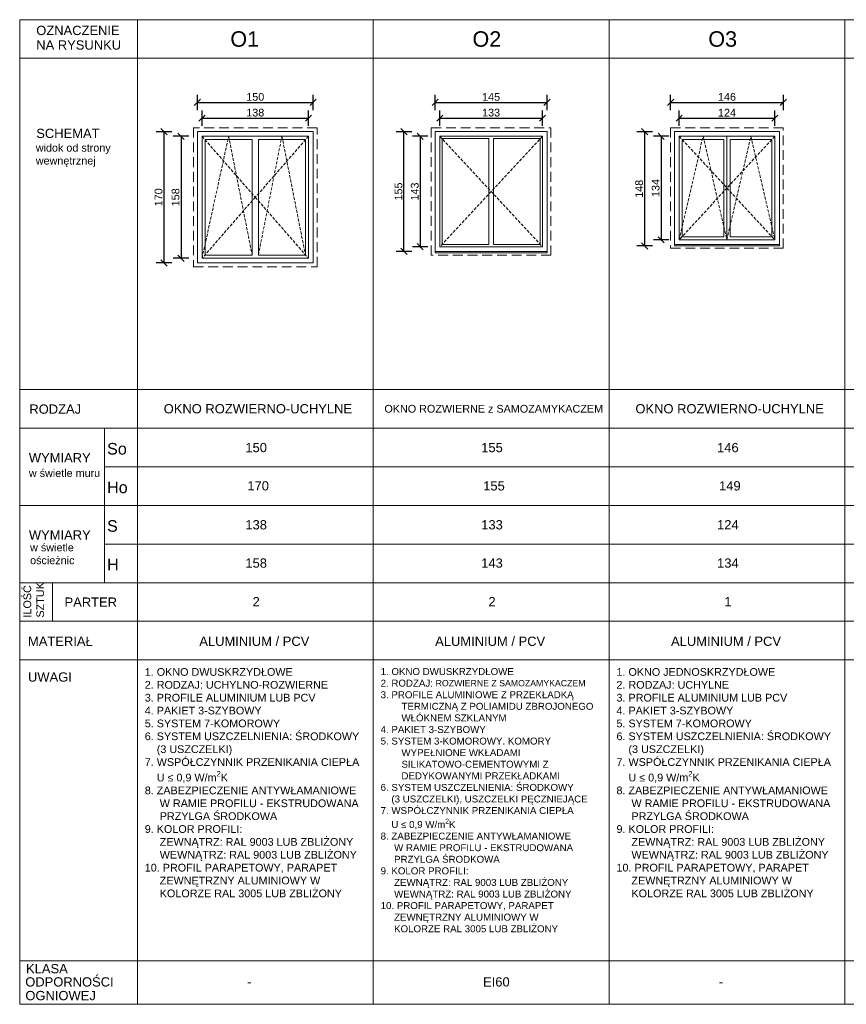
# Model space of a CAD drawing. Header units: millimetres. Extents: x -2720 to 125583, y -8970 to 34912.
# Tile 74 of 105: x 18266 to 19337, y 31595 to 32870. Entities that reach past the tile are written whole.
import ezdxf
from ezdxf.enums import TextEntityAlignment as Align

# ---------------------------------------------------------------- set-up
doc = ezdxf.new("R2010")
doc.units = ezdxf.units.MM
for name, pattern in [('ACAD_ISO02W100', [15, 12, -3]), ('ACAD_ISO03W100', [30, 12, -18]), ('DASHED', [19.05, 12.7, -6.35]), ('HIDDEN', [1.905, 1.27, -0.635])]:
    doc.linetypes.add(name, pattern=pattern)
for name, color, linetype, lineweight in [('A - Opisy', 44, 'Continuous', 9), ('A_WIDOK', 141, 'Continuous', 13), ('tabelka', 133, 'Continuous', 5)]:
    doc.layers.add(name, color=color, linetype=linetype, lineweight=lineweight)
doc.layers.add('A_PPOŻ', color=1, linetype='ACAD_ISO02W100', lineweight=30, true_color=0xff0000)
doc.layers.add('A_WIDOK 2PLAN', color=7, linetype='Continuous', lineweight=9, true_color=0x666666)
doc.styles.add('ARIACE', font='arial.ttf')
doc.styles.get("Standard").update_dxf_attribs({"font": 'arial.ttf'})
doc.dimstyles.new('1 do 100', dxfattribs={"dimtxt": 10, "dimasz": 8, "dimexe": 10, "dimexo": 10, "dimgap": 2, "dimtad": 1, "dimdec": 0, "dimtxsty": 'Standard', "dimblk": 'OBLIQUE', "dimcen": 2.5, "dimadec": 0, "dimazin": 0, "dimtfac": 1, "dimtdec": 0, "dimtmove": 0, "dimatfit": 3, "dimldrblk": 'OBLIQUE', "dimfxl": 10, "dimfxlon": 1, "dimarcsym": 0})

# ---------------------------------------------------------------- blocks, each defined once
blk = doc.blocks.new('_Oblique')
at = {"color": 0, "linetype": 'ByBlock', "lineweight": -2}
blk.add_line((-0.5, -0.5), (0.5, 0.5), dxfattribs=at)
blk = doc.blocks.new('*D559')
at = {"layer": 'A_WIDOK', "color": 0, "linetype": 'ByBlock', "lineweight": -2, "transparency": 16777216}
for p, q in [((18502.4, 32732.5), (18502.4, 32752.5)), ((18640.4, 32732.5), (18640.4, 32752.5)), ((18502.4, 32742.5), (18640.4, 32742.5))]:
    blk.add_line(p, q, dxfattribs=at)
at = {"layer": 'Defpoints', "color": 0, "linetype": 'ByBlock', "transparency": 16777216}
for p in [(18640.4, 32742.5), (18502.4, 32719), (18640.4, 32719)]:
    blk.add_point(p, dxfattribs=at)
at = {"layer": 'A_WIDOK', "color": 0, "linetype": 'ByBlock', "lineweight": -2, "transparency": 16777216, "xscale": 8, "yscale": 8, "zscale": 8, "rotation": 180}
blk.add_blockref('_Oblique', (18502.4, 32742.5), dxfattribs=at)
at = {"layer": 'A_WIDOK', "color": 0, "linetype": 'ByBlock', "lineweight": -2, "transparency": 16777216, "xscale": 8, "yscale": 8, "zscale": 8}
blk.add_blockref('_Oblique', (18640.4, 32742.5), dxfattribs=at)
at = {"layer": 'A_WIDOK', "color": 0, "linetype": 'ByBlock', "transparency": 16777216, "insert": (18571.4, 32749.6), "char_height": 10, "attachment_point": 5}
blk.add_mtext('138', dxfattribs=at)
blk = doc.blocks.new('*D560')
at = {"layer": 'A_WIDOK', "color": 0, "linetype": 'ByBlock', "lineweight": -2, "transparency": 16777216}
for p, q in [((18485.2, 32719), (18465.2, 32719)), ((18475.2, 32719), (18475.2, 32561)), ((18485.2, 32561), (18465.2, 32561))]:
    blk.add_line(p, q, dxfattribs=at)
at = {"layer": 'Defpoints', "color": 0, "linetype": 'ByBlock', "transparency": 16777216}
for p in [(18502.4, 32719), (18475.2, 32561), (18502.4, 32561)]:
    blk.add_point(p, dxfattribs=at)
at = {"layer": 'A_WIDOK', "color": 0, "linetype": 'ByBlock', "lineweight": -2, "transparency": 16777216, "xscale": 8, "yscale": 8, "zscale": 8}
for p, rotation in [((18475.2, 32719), 90), ((18475.2, 32561), 270)]:
    blk.add_blockref('_Oblique', p, dxfattribs=dict(at, rotation=rotation))
at = {"layer": 'A_WIDOK', "color": 0, "linetype": 'ByBlock', "transparency": 16777216, "insert": (18468.1, 32640), "char_height": 10, "attachment_point": 5, "rotation": 90}
blk.add_mtext('158', dxfattribs=at)
blk = doc.blocks.new('*D561')
at = {"layer": 'A_WIDOK', "color": 0, "linetype": 'ByBlock', "lineweight": -2, "transparency": 16777216}
for p, q in [((18496.4, 32752.9), (18496.4, 32772.9)), ((18646.4, 32752.9), (18646.4, 32772.9)), ((18496.4, 32762.9), (18646.4, 32762.9))]:
    blk.add_line(p, q, dxfattribs=at)
at = {"layer": 'Defpoints', "color": 0, "linetype": 'ByBlock', "transparency": 16777216}
for p in [(18646.4, 32762.9), (18496.4, 32725), (18646.4, 32725)]:
    blk.add_point(p, dxfattribs=at)
at = {"layer": 'A_WIDOK', "color": 0, "linetype": 'ByBlock', "lineweight": -2, "transparency": 16777216, "xscale": 8, "yscale": 8, "zscale": 8, "rotation": 180}
blk.add_blockref('_Oblique', (18496.4, 32762.9), dxfattribs=at)
at = {"layer": 'A_WIDOK', "color": 0, "linetype": 'ByBlock', "lineweight": -2, "transparency": 16777216, "xscale": 8, "yscale": 8, "zscale": 8}
blk.add_blockref('_Oblique', (18646.4, 32762.9), dxfattribs=at)
at = {"layer": 'A_WIDOK', "color": 0, "linetype": 'ByBlock', "transparency": 16777216, "insert": (18571.4, 32770), "char_height": 10, "attachment_point": 5}
blk.add_mtext('150', dxfattribs=at)
blk = doc.blocks.new('*D562')
at = {"layer": 'A_WIDOK', "color": 0, "linetype": 'ByBlock', "lineweight": -2, "transparency": 16777216}
for p, q in [((18463.2, 32725), (18443.2, 32725)), ((18453.2, 32555), (18453.2, 32725)), ((18463.2, 32555), (18443.2, 32555))]:
    blk.add_line(p, q, dxfattribs=at)
at = {"layer": 'Defpoints', "color": 0, "linetype": 'ByBlock', "transparency": 16777216}
for p in [(18453.2, 32725), (18496.4, 32725), (18496.4, 32555)]:
    blk.add_point(p, dxfattribs=at)
at = {"layer": 'A_WIDOK', "color": 0, "linetype": 'ByBlock', "lineweight": -2, "transparency": 16777216, "xscale": 8, "yscale": 8, "zscale": 8}
for p, rotation in [((18453.2, 32725), 90), ((18453.2, 32555), 270)]:
    blk.add_blockref('_Oblique', p, dxfattribs=dict(at, rotation=rotation))
at = {"layer": 'A_WIDOK', "color": 0, "linetype": 'ByBlock', "transparency": 16777216, "insert": (18446.1, 32640), "char_height": 10, "attachment_point": 5, "rotation": 90}
blk.add_mtext('170', dxfattribs=at)
blk = doc.blocks.new('*D563')
at = {"layer": 'A_WIDOK', "color": 0, "linetype": 'ByBlock', "lineweight": -2, "transparency": 16777216}
for p, q in [((18810.4, 32732.5), (18810.4, 32752.5)), ((18943.4, 32732.5), (18943.4, 32752.5)), ((18810.4, 32742.5), (18943.4, 32742.5))]:
    blk.add_line(p, q, dxfattribs=at)
at = {"layer": 'Defpoints', "color": 0, "linetype": 'ByBlock', "transparency": 16777216}
for p in [(18943.4, 32742.5), (18810.4, 32719), (18943.4, 32719)]:
    blk.add_point(p, dxfattribs=at)
at = {"layer": 'A_WIDOK', "color": 0, "linetype": 'ByBlock', "lineweight": -2, "transparency": 16777216, "xscale": 8, "yscale": 8, "zscale": 8, "rotation": 180}
blk.add_blockref('_Oblique', (18810.4, 32742.5), dxfattribs=at)
at = {"layer": 'A_WIDOK', "color": 0, "linetype": 'ByBlock', "lineweight": -2, "transparency": 16777216, "xscale": 8, "yscale": 8, "zscale": 8}
blk.add_blockref('_Oblique', (18943.4, 32742.5), dxfattribs=at)
at = {"layer": 'A_WIDOK', "color": 0, "linetype": 'ByBlock', "transparency": 16777216, "insert": (18876.9, 32749.6), "char_height": 10, "attachment_point": 5}
blk.add_mtext('133', dxfattribs=at)
blk = doc.blocks.new('*D564')
at = {"layer": 'A_WIDOK', "color": 0, "linetype": 'ByBlock', "lineweight": -2, "transparency": 16777216}
for p, q in [((18795.1, 32719), (18775.1, 32719)), ((18785.1, 32719), (18785.1, 32576)), ((18795.1, 32576), (18775.1, 32576))]:
    blk.add_line(p, q, dxfattribs=at)
at = {"layer": 'Defpoints', "color": 0, "linetype": 'ByBlock', "transparency": 16777216}
for p in [(18810.4, 32719), (18785.1, 32576), (18810.4, 32576)]:
    blk.add_point(p, dxfattribs=at)
at = {"layer": 'A_WIDOK', "color": 0, "linetype": 'ByBlock', "lineweight": -2, "transparency": 16777216, "xscale": 8, "yscale": 8, "zscale": 8}
for p, rotation in [((18785.1, 32719), 90), ((18785.1, 32576), 270)]:
    blk.add_blockref('_Oblique', p, dxfattribs=dict(at, rotation=rotation))
at = {"layer": 'A_WIDOK', "color": 0, "linetype": 'ByBlock', "transparency": 16777216, "insert": (18778, 32647.5), "char_height": 10, "attachment_point": 5, "rotation": 90}
blk.add_mtext('143', dxfattribs=at)
blk = doc.blocks.new('*D565')
at = {"layer": 'A_WIDOK', "color": 0, "linetype": 'ByBlock', "lineweight": -2, "transparency": 16777216}
for p, q in [((18804.4, 32752.9), (18804.4, 32772.9)), ((18949.4, 32752.9), (18949.4, 32772.9)), ((18804.4, 32762.9), (18949.4, 32762.9))]:
    blk.add_line(p, q, dxfattribs=at)
at = {"layer": 'Defpoints', "color": 0, "linetype": 'ByBlock', "transparency": 16777216}
for p in [(18949.4, 32762.9), (18804.4, 32725), (18949.4, 32725)]:
    blk.add_point(p, dxfattribs=at)
at = {"layer": 'A_WIDOK', "color": 0, "linetype": 'ByBlock', "lineweight": -2, "transparency": 16777216, "xscale": 8, "yscale": 8, "zscale": 8, "rotation": 180}
blk.add_blockref('_Oblique', (18804.4, 32762.9), dxfattribs=at)
at = {"layer": 'A_WIDOK', "color": 0, "linetype": 'ByBlock', "lineweight": -2, "transparency": 16777216, "xscale": 8, "yscale": 8, "zscale": 8}
blk.add_blockref('_Oblique', (18949.4, 32762.9), dxfattribs=at)
at = {"layer": 'A_WIDOK', "color": 0, "linetype": 'ByBlock', "transparency": 16777216, "insert": (18876.9, 32770), "char_height": 10, "attachment_point": 5}
blk.add_mtext('145', dxfattribs=at)
blk = doc.blocks.new('*D566')
at = {"layer": 'A_WIDOK', "color": 0, "linetype": 'ByBlock', "lineweight": -2, "transparency": 16777216}
for p, q in [((18774, 32725), (18754, 32725)), ((18764, 32570), (18764, 32725)), ((18774, 32570), (18754, 32570))]:
    blk.add_line(p, q, dxfattribs=at)
at = {"layer": 'Defpoints', "color": 0, "linetype": 'ByBlock', "transparency": 16777216}
for p in [(18764, 32725), (18804.4, 32725), (18804.4, 32570)]:
    blk.add_point(p, dxfattribs=at)
at = {"layer": 'A_WIDOK', "color": 0, "linetype": 'ByBlock', "lineweight": -2, "transparency": 16777216, "xscale": 8, "yscale": 8, "zscale": 8}
for p, rotation in [((18764, 32725), 90), ((18764, 32570), 270)]:
    blk.add_blockref('_Oblique', p, dxfattribs=dict(at, rotation=rotation))
at = {"layer": 'A_WIDOK', "color": 0, "linetype": 'ByBlock', "transparency": 16777216, "insert": (18756.9, 32647.5), "char_height": 10, "attachment_point": 5, "rotation": 90}
blk.add_mtext('155', dxfattribs=at)
blk = doc.blocks.new('*D567')
at = {"layer": 'A_WIDOK', "color": 0, "linetype": 'ByBlock', "lineweight": -2, "transparency": 16777216}
for p, q in [((19120.5, 32732.5), (19120.5, 32752.5)), ((19244.5, 32732.5), (19244.5, 32752.5)), ((19120.5, 32742.5), (19244.5, 32742.5))]:
    blk.add_line(p, q, dxfattribs=at)
at = {"layer": 'Defpoints', "color": 0, "linetype": 'ByBlock', "transparency": 16777216}
for p in [(19244.5, 32742.5), (19120.5, 32719), (19244.5, 32719)]:
    blk.add_point(p, dxfattribs=at)
at = {"layer": 'A_WIDOK', "color": 0, "linetype": 'ByBlock', "lineweight": -2, "transparency": 16777216, "xscale": 8, "yscale": 8, "zscale": 8, "rotation": 180}
blk.add_blockref('_Oblique', (19120.5, 32742.5), dxfattribs=at)
at = {"layer": 'A_WIDOK', "color": 0, "linetype": 'ByBlock', "lineweight": -2, "transparency": 16777216, "xscale": 8, "yscale": 8, "zscale": 8}
blk.add_blockref('_Oblique', (19244.5, 32742.5), dxfattribs=at)
at = {"layer": 'A_WIDOK', "color": 0, "linetype": 'ByBlock', "transparency": 16777216, "insert": (19182.5, 32749.6), "char_height": 10, "attachment_point": 5}
blk.add_mtext('124', dxfattribs=at)
blk = doc.blocks.new('*D568')
at = {"layer": 'A_WIDOK', "color": 0, "linetype": 'ByBlock', "lineweight": -2, "transparency": 16777216}
for p, q in [((19109.5, 32752.9), (19109.5, 32772.9)), ((19255.5, 32752.9), (19255.5, 32772.9)), ((19109.5, 32762.9), (19255.5, 32762.9))]:
    blk.add_line(p, q, dxfattribs=at)
at = {"layer": 'Defpoints', "color": 0, "linetype": 'ByBlock', "transparency": 16777216}
for p in [(19255.5, 32762.9), (19109.5, 32730), (19255.5, 32725)]:
    blk.add_point(p, dxfattribs=at)
at = {"layer": 'A_WIDOK', "color": 0, "linetype": 'ByBlock', "lineweight": -2, "transparency": 16777216, "xscale": 8, "yscale": 8, "zscale": 8, "rotation": 180}
blk.add_blockref('_Oblique', (19109.5, 32762.9), dxfattribs=at)
at = {"layer": 'A_WIDOK', "color": 0, "linetype": 'ByBlock', "lineweight": -2, "transparency": 16777216, "xscale": 8, "yscale": 8, "zscale": 8}
blk.add_blockref('_Oblique', (19255.5, 32762.9), dxfattribs=at)
at = {"layer": 'A_WIDOK', "color": 0, "linetype": 'ByBlock', "transparency": 16777216, "insert": (19182.5, 32770), "char_height": 10, "attachment_point": 5}
blk.add_mtext('146', dxfattribs=at)
blk = doc.blocks.new('*D569')
at = {"layer": 'A_WIDOK', "color": 0, "linetype": 'ByBlock', "lineweight": -2, "transparency": 16777216}
for p, q in [((19107.2, 32719), (19087.2, 32719)), ((19097.2, 32719), (19097.2, 32585)), ((19107.2, 32585), (19087.2, 32585))]:
    blk.add_line(p, q, dxfattribs=at)
at = {"layer": 'Defpoints', "color": 0, "linetype": 'ByBlock', "transparency": 16777216}
for p in [(19120.5, 32719), (19097.2, 32585), (19120.5, 32585)]:
    blk.add_point(p, dxfattribs=at)
at = {"layer": 'A_WIDOK', "color": 0, "linetype": 'ByBlock', "lineweight": -2, "transparency": 16777216, "xscale": 8, "yscale": 8, "zscale": 8}
for p, rotation in [((19097.2, 32719), 90), ((19097.2, 32585), 270)]:
    blk.add_blockref('_Oblique', p, dxfattribs=dict(at, rotation=rotation))
at = {"layer": 'A_WIDOK', "color": 0, "linetype": 'ByBlock', "transparency": 16777216, "insert": (19090.1, 32652), "char_height": 10, "attachment_point": 5, "rotation": 90}
blk.add_mtext('134', dxfattribs=at)
blk = doc.blocks.new('*D570')
at = {"layer": 'A_WIDOK', "color": 0, "linetype": 'ByBlock', "lineweight": -2, "transparency": 16777216}
for p, q in [((19085.8, 32725), (19065.8, 32725)), ((19075.8, 32725), (19075.8, 32577)), ((19085.8, 32577), (19065.8, 32577))]:
    blk.add_line(p, q, dxfattribs=at)
at = {"layer": 'Defpoints', "color": 0, "linetype": 'ByBlock', "transparency": 16777216}
for p in [(19114.5, 32725), (19075.8, 32577), (19114.5, 32577)]:
    blk.add_point(p, dxfattribs=at)
at = {"layer": 'A_WIDOK', "color": 0, "linetype": 'ByBlock', "lineweight": -2, "transparency": 16777216, "xscale": 8, "yscale": 8, "zscale": 8}
for p, rotation in [((19075.8, 32725), 90), ((19075.8, 32577), 270)]:
    blk.add_blockref('_Oblique', p, dxfattribs=dict(at, rotation=rotation))
at = {"layer": 'A_WIDOK', "color": 0, "linetype": 'ByBlock', "transparency": 16777216, "insert": (19068.7, 32651), "char_height": 10, "attachment_point": 5, "rotation": 90}
blk.add_mtext('148', dxfattribs=at)

msp = doc.modelspace()

# ---------------------------------------------------------------- linework, layer by layer
at = {"layer": 'A_WIDOK', "ltscale": 2}
for points in [[(18496.41, 32555.02), (18646.41, 32555.02), (18646.41, 32725.02), (18496.41, 32725.02)], [(18804.44, 32570.02), (18804.44, 32725.02), (18949.44, 32725.02), (18949.44, 32570.02)], [(19250.48, 32725.02), (19114.48, 32725.02), (19114.48, 32579.02), (19250.48, 32579.02)], [(18502.41, 32561.02), (18640.41, 32561.02), (18640.41, 32719.02), (18502.41, 32719.02)], [(18567.41, 32715.02), (18506.41, 32715.02), (18506.41, 32565.02), (18567.41, 32565.02)], [(18636.41, 32715.02), (18575.41, 32715.02), (18575.41, 32565.02), (18636.41, 32565.02)], [(18810.44, 32576.02), (18810.44, 32719.02), (18943.44, 32719.02), (18943.44, 32576.02)], [(18813.44, 32716.02), (18873.94, 32716.02), (18873.94, 32579.02), (18813.44, 32579.02)], [(18879.94, 32716.02), (18940.44, 32716.02), (18940.44, 32579.02), (18879.94, 32579.02)], [(19244.48, 32719.02), (19120.48, 32719.02), (19120.48, 32585.02), (19244.48, 32585.02)], [(19120.48, 32719.02), (19182.48, 32719.02), (19182.48, 32585.02), (19120.48, 32585.02)], [(19124.48, 32715.02), (19178.48, 32715.02), (19178.48, 32589.02), (19124.48, 32589.02)], [(19244.48, 32719.02), (19182.48, 32719.02), (19182.48, 32585.02), (19244.48, 32585.02)], [(19186.48, 32715.02), (19240.48, 32715.02), (19240.48, 32589.02), (19186.48, 32589.02)], [(18949.44, 32568.02), (18804.44, 32568.02), (18804.44, 32570.02), (18949.44, 32570.02)], [(19114.48, 32579.02), (19250.48, 32579.02), (19250.48, 32577.02), (19114.48, 32577.02)]]:
    msp.add_lwpolyline(points, close=True, dxfattribs=at)
at = {"layer": 'A_WIDOK', "linetype": 'HIDDEN', "ltscale": 3}
for points in [[(18502.41, 32719.02), (18571.41, 32640.02), (18502.41, 32561.02)], [(18502.41, 32561.02), (18536.91, 32719.02), (18567.41, 32565.02)], [(18640.41, 32719.02), (18571.41, 32640.02), (18640.41, 32561.02)], [(18575.41, 32565.02), (18605.91, 32719.02), (18636.41, 32565.02)], [(18810.44, 32719.02), (18876.94, 32647.52), (18810.44, 32576.02)], [(18943.44, 32719.02), (18876.94, 32647.52), (18943.44, 32576.02)], [(19120.48, 32585.02), (19151.48, 32719.02), (19182.48, 32585.02)], [(19120.48, 32719.02), (19182.48, 32652.02), (19120.48, 32585.02)], [(19182.48, 32585.02), (19213.48, 32719.02), (19244.48, 32585.02)], [(19244.48, 32719.02), (19182.48, 32652.02), (19244.48, 32585.02)]]:
    msp.add_lwpolyline(points, dxfattribs=at)
at = {"layer": 'A_WIDOK 2PLAN', "linetype": 'DASHED'}
for points in [[(18491.41, 32550.02), (18651.41, 32550.02), (18651.41, 32730.02), (18491.41, 32730.02)], [(18799.44, 32565.02), (18799.44, 32730.02), (18954.44, 32730.02), (18954.44, 32565.02)], [(19255.48, 32730.02), (19109.48, 32730.02), (19109.48, 32574.02), (19255.48, 32574.02)]]:
    msp.add_lwpolyline(points, close=True, dxfattribs=at)
at = {"layer": 'tabelka'}
for p, q in [((18266.19, 32870.03), (18266.19, 31594.88)), ((18266.19, 32870.03), (20862.93, 32870.03)), ((18418.64, 32870.03), (18418.64, 31594.88)), ((18724.18, 32870.03), (18724.18, 31594.88)), ((19029.71, 32870.03), (19029.71, 31594.88)), ((19335.25, 32870.03), (19335.25, 31594.88)), ((18266.19, 32820.03), (20862.93, 32820.03)), ((18266.19, 32390.9), (20862.93, 32390.9)), ((18266.19, 32340.9), (20862.93, 32340.9)), ((18376.01, 32340.9), (18376.01, 32140.9)), ((18376.01, 32340.9), (18376.01, 32140.9)), ((18376.01, 32290.9), (20862.93, 32290.9)), ((18266.19, 32240.9), (20862.93, 32240.9)), ((18376.01, 32190.9), (20862.93, 32190.9)), ((18266.19, 32140.9), (20862.93, 32140.9)), ((18308.82, 32140.9), (18308.82, 32090.9)), ((18308.82, 32140.9), (18308.82, 32090.9)), ((18266.19, 32090.9), (20862.93, 32090.9)), ((18266.19, 32040.9), (20862.93, 32040.9)), ((18266.19, 31651.11), (20862.93, 31651.11)), ((18266.19, 31594.88), (20862.93, 31594.88))]:
    msp.add_line(p, q, dxfattribs=at)

# ---------------------------------------------------------------- texts
at = {"layer": 'A - Opisy'}
for s, height, p in [('OZNACZENIE', 12, (18287.66, 32850.12)), ('NA RYSUNKU', 12, (18287.66, 32831.29)), ('SCHEMAT', 12, (18287.66, 32716.78)), ('RODZAJ', 12, (18278.72, 32359.71)), ('WYMIARY ', 12, (18278.09, 32296.71)), ('w świetle muru', 10, (18278.09, 32277.88)), ('WYMIARY ', 12, (18278.12, 32196.71)), ('PARTER', 12, (18324.31, 32109.73)), ('MATERIAŁ', 12, (18277, 32059.04)), ('ALUMINIUM / PCV', 12, (18498.92, 32059.04)), ('ALUMINIUM / PCV', 12, (18804.46, 32059.04)), ('ALUMINIUM / PCV', 12, (19109.99, 32059.04)), ('UWAGI', 12, (18276.98, 32012.76)), ('KLASA ', 12, (18274.42, 31635.04)), ('ODPORNOŚCI ', 12, (18273.39, 31617.9)), ('OGNIOWEJ', 12, (18273.56, 31600.2)), ('-', 12, (18560.96, 31617.9)), ('-', 12, (19172.03, 31617.9))]:
    msp.add_text(s, height=height, dxfattribs=at).set_placement(p)
at = {"layer": 'A - Opisy', "style": 'ARIACE'}
for s, p in [('O1', (18557.75, 32845.03)), ('O2', (18871.41, 32845.03)), ('O3', (19176.94, 32845.03))]:
    msp.add_text(s, height=20, dxfattribs=at).set_placement(p, align=Align.MIDDLE_CENTER)
at = {"layer": 'A - Opisy'}
for s, height, p in [('OKNO ROZWIERNO-UCHYLNE', 12, (18574.78, 32366.16)), ('OKNO ROZWIERNE z SAMOZAMYKACZEM', 10, (18880.31, 32366.16)), ('OKNO ROZWIERNO-UCHYLNE', 12, (19185.85, 32366.16)), ('150', 12, (18572.55, 32315.9)), ('155', 12, (18878.08, 32315.9)), ('146', 12, (19183.62, 32315.9)), ('170', 12, (18575.11, 32266.33)), ('155', 12, (18880.64, 32266.33)), ('149', 12, (19186.18, 32266.33)), ('138', 12, (18572.57, 32215.9)), ('133', 12, (18878.11, 32215.9)), ('124', 12, (19183.65, 32215.9)), ('158', 12, (18572.57, 32166.33)), ('143', 12, (18878.11, 32166.33)), ('134', 12, (19183.65, 32166.33)), ('2', 12, (18572.57, 32116.33)), ('2', 12, (18878.11, 32116.33)), ('1', 12, (19183.65, 32116.33))]:
    msp.add_text(s, height=height, dxfattribs=at).set_placement(p, align=Align.MIDDLE_CENTER)
at = {"layer": 'A - Opisy', "style": 'ARIACE'}
for s, p in [('So', (18379.35, 32306.86)), ('Ho', (18379.35, 32256.86)), ('S', (18379.37, 32206.86)), ('H', (18379.37, 32156.86))]:
    msp.add_text(s, height=15, dxfattribs=at).set_placement(p)
at = {"layer": 'A - Opisy', "char_height": 10, "attachment_point": 1}
for s, width, insert in [('widok od strony wewnętrznej', 100.0916, (18287.06, 32709.15)), ('w świetle ościeżnic', 74.9661, (18279.7, 32191.55))]:
    msp.add_mtext_dynamic_manual_height_columns(s, width=width, gutter_width=12.5, heights=[0], dxfattribs=dict(at, insert=insert))
at = {"layer": 'A - Opisy', "insert": (18271.07, 32095.77), "char_height": 10, "attachment_point": 1, "rotation": 90}
msp.add_mtext_dynamic_manual_height_columns('ILOŚĆ SZTUK', width=42.6303, gutter_width=355.63, heights=[0], dxfattribs=at)
at = {"layer": 'A - Opisy', "attachment_point": 1}
for s, insert, char_height, width in [('\\A1;\\pxi-3,l3,t3;1. OKNO DWUSKRZYDŁOWE\\P2. RODZAJ: UCHYLNO-ROZWIERNE\\P3. PROFILE ALUMINIUM LUB PCV\\P4. PAKIET 3-SZYBOWY\\P5. SYSTEM 7-KOMOROWY\\P6. SYSTEM USZCZELNIENIA: ŚRODKOWY\\P    (3 USZCZELKI)\\P7. WSPÓŁCZYNNIK PRZENIKANIA CIEPŁA\\P    U ≤ 0,9 W/m{\\H0.7x;\\S2^ ;\\H1.4286x;K\\P\\pi0,l0;8. ZABEZPIECZENIE ANTYWŁAMANIOWE \\P\\pi-3,l3;     W RAMIE PROFILU - EKSTRUDOWANA \\P     PRZYLGA ŚRODKOWA\\P9. KOLOR PROFILI:\\P     ZEWNĄTRZ: RAL 9003 LUB ZBLIŻONY\\P     WEWNĄTRZ: RAL 9003 LUB ZBLIŻONY\\P10. PROFIL PARAPETOWY, PARAPET \\P     ZEWNĘTRZNY ALUMINIOWY W \\P     KOLORZE RAL \\A0;\\H0.99998x;3005\\A1;\\H1.00002x; LUB ZBLIŻONY}', (18428.24, 32030.32), 10, 358.6807), ('\\A1;\\pxi-3,l3,t3;1. OKNO DWUSKRZYDŁOWE\\P2. RODZAJ: {\\H0.9x;ROZWIERNE Z SAMOZAMYKACZEM}\\P3. PROFILE ALUMINIOWE{\\H1.00002x; Z PRZEKŁADKĄ TERMICZNĄ Z POLIAMIDU ZBROJONEGO WŁÓKNEM SZKLANYM }\\P4. PAKIET 3-SZYBOWY\\P5. SYSTEM 3-KOMOROWY. KOMORY WYPEŁNIONE WKŁADAMI SILIKATOWO-CEMENTOWYMI Z DEDYKOWANYMI PRZEKŁADKAMI\\P6. SYSTEM USZCZELNIENIA: ŚRODKOWY\\P    (3 USZCZELKI), USZCZELKI PĘCZNIEJĄCE\\P7. WSPÓŁCZYNNIK PRZENIKANIA CIEPŁA\\P    U ≤ 0,9 W/m{\\H0.7x;\\S2^ ;\\H1.4286x;K\\P\\pi0,l0;8. ZABEZPIECZENIE ANTYWŁAMANIOWE \\P\\pi-3,l3;     W RAMIE PROFILU - EKSTRUDOWANA \\P     PRZYLGA ŚRODKOWA\\P9. KOLOR PROFILI:\\P     ZEWNĄTRZ: RAL 9003 LUB ZBLIŻONY\\P     WEWNĄTRZ: RAL 9003 LUB ZBLIŻONY\\P10. PROFIL PARAPETOWY, PARAPET \\P     ZEWNĘTRZNY ALUMINIOWY W \\P     KOLORZE RAL \\A0;\\H0.99998x;3005\\A1;\\H1.00002x; LUB ZBLIŻONY}', (18733.78, 32030.32), 9, 294.8126), ('\\A1;\\pxi-3,l3,t3;1. OKNO JEDNOSKRZYDŁOWE\\P2. RODZAJ: UCHYLNE\\P3. PROFILE ALUMINIUM LUB PCV\\P4. PAKIET 3-SZYBOWY\\P5. SYSTEM 7-KOMOROWY\\P6. SYSTEM USZCZELNIENIA: ŚRODKOWY\\P    (3 USZCZELKI)\\P7. WSPÓŁCZYNNIK PRZENIKANIA CIEPŁA\\P    U ≤ 0,9 W/m{\\H0.7x;\\S2^ ;\\H1.4286x;K\\P\\pi0,l0;8. ZABEZPIECZENIE ANTYWŁAMANIOWE \\P\\pi-3,l3;     W RAMIE PROFILU - EKSTRUDOWANA \\P     PRZYLGA ŚRODKOWA\\P9. KOLOR PROFILI:\\P     ZEWNĄTRZ: RAL 9003 LUB ZBLIŻONY\\P     WEWNĄTRZ: RAL 9003 LUB ZBLIŻONY\\P10. PROFIL PARAPETOWY, PARAPET \\P     ZEWNĘTRZNY ALUMINIOWY W \\P     KOLORZE RAL \\A0;\\H0.99998x;3005\\A1;\\H1.00002x; LUB ZBLIŻONY}', (19039.32, 32030.32), 10, 358.6807)]:
    msp.add_mtext(s, dxfattribs=dict(at, insert=insert, char_height=char_height, width=width))
at = {"layer": 'A_PPOŻ', "linetype": 'ACAD_ISO03W100', "ltscale": 2}
msp.add_text('EI60', height=12, rotation=360, dxfattribs=at).set_placement((18866.49, 31617.9))

# ---------------------------------------------------------------- dimensions: what is measured, and where the dimension line sits
at = {"layer": 'A_WIDOK', "linetype": 'ByBlock'}
for base, p1, p2, picture, middle in [((18646.41, 32762.88), (18496.41, 32725.02), (18646.41, 32725.02), '*D561', (18571.41, 32769.99)), ((18949.44, 32762.88), (18804.44, 32725.02), (18949.44, 32725.02), '*D565', (18876.94, 32769.99)), ((19255.48, 32762.88), (19109.48, 32730.02), (19255.48, 32725.02), '*D568', (19182.48, 32769.99)), ((18640.41, 32742.53), (18502.41, 32719.02), (18640.41, 32719.02), '*D559', (18571.41, 32749.64)), ((18943.44, 32742.53), (18810.44, 32719.02), (18943.44, 32719.02), '*D563', (18876.94, 32749.64)), ((19244.48, 32742.53), (19120.48, 32719.02), (19244.48, 32719.02), '*D567', (19182.48, 32749.55))]:
    dim = msp.add_linear_dim(base=base, p1=p1, p2=p2, dimstyle='1 do 100', dxfattribs=at)
    dim.commit()
    dim.dimension.update_dxf_attribs({"geometry": picture, "text_midpoint": middle})
for base, p1, p2, picture, middle in [((18453.24, 32725.02), (18496.41, 32555.02), (18496.41, 32725.02), '*D562', (18446.13, 32640.02)), ((18475.24, 32561.02), (18502.41, 32719.02), (18502.41, 32561.02), '*D560', (18468.14, 32640.02)), ((18763.97, 32725.02), (18804.44, 32570.02), (18804.44, 32725.02), '*D566', (18756.87, 32647.52)), ((18785.11, 32576.02), (18810.44, 32719.02), (18810.44, 32576.02), '*D564', (18778, 32647.52)), ((19075.83, 32577.02), (19114.48, 32725.02), (19114.48, 32577.02), '*D570', (19068.72, 32651.02)), ((19097.24, 32585.02), (19120.48, 32719.02), (19120.48, 32585.02), '*D569', (19090.13, 32652.02))]:
    dim = msp.add_linear_dim(base=base, p1=p1, p2=p2, angle=90, dimstyle='1 do 100', dxfattribs=at)
    dim.commit()
    dim.dimension.update_dxf_attribs({"geometry": picture, "text_midpoint": middle})

doc.saveas('drawing.dxf')
